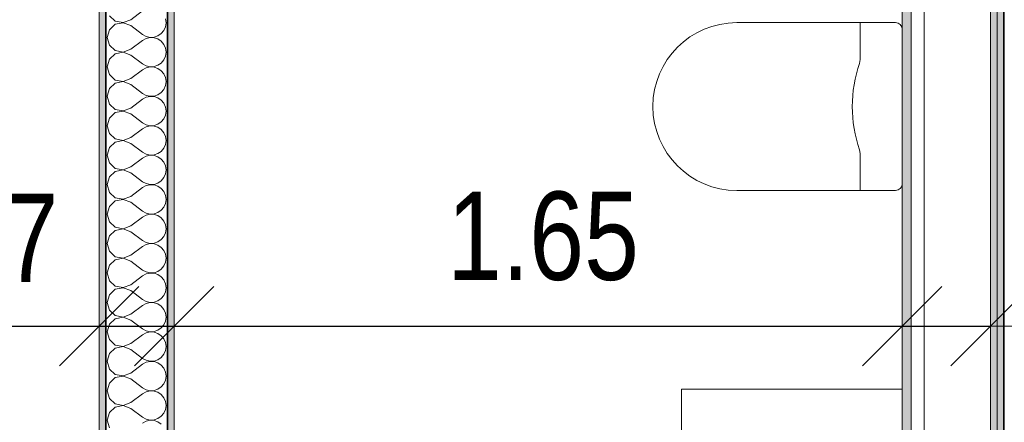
# Model space of a CAD drawing. Header units: centimetres. Extents: x -7.1 to 26.5, y -14.7 to 18.1.
# Tile 94 of 186: x 13.8 to 16, y 1.8 to 2.7. Entities that reach past the tile are written whole.
import ezdxf

# ---------------------------------------------------------------- set-up
doc = ezdxf.new("R2010")
doc.units = ezdxf.units.CM
doc.header["$LTSCALE"] = 10
doc.header["$PDMODE"] = 65
doc.linetypes.add('AUSGEZOGEN', pattern=[0])
for name, color, linetype in [('XR$1$015 Murs intérieurs', 7, 'Continuous'), ('XR$1$015 Murs intérieurs – Lignes de séparation des couches', 7, 'Continuous'), ('XR$1$065 Mobilier installé', 7, 'Continuous'), ('XR$1$080 Définition des locaux – Contour', 7, 'Continuous'), ('XR$2$105 Cotations100', 7, 'Continuous'), ('XR$3$015 Murs intérieurs – Hachures des composants', 7, 'Continuous')]:
    doc.layers.add(name, color=color, linetype=linetype)
doc.styles.add('ARIAL', font='arial.ttf')
doc.dimstyles.new('DIMSTYLE_3', dxfattribs={"dimtxt": 0.2, "dimasz": 0.3, "dimexe": 0, "dimexo": 0, "dimgap": 0.1, "dimtad": 2, "dimrnd": 0.005, "dimzin": 4, "dimdsep": 46, "dimtxsty": 'ARIAL', "dimblk1": 'ALL_ML_STRICH', "dimblk2": 'ALL_ML_STRICH', "dimsah": 1, "dimcen": 0, "dimclrd": 7, "dimclre": 7, "dimclrt": 7, "dimadec": 0, "dimazin": 0, "dimtfac": 1, "dimtdec": 0, "dimtix": 1, "dimtmove": 2, "dimatfit": 3, "dimfxl": 0, "dimtzin": 0, "dimlwd": 0, "dimlwe": 18, "dimarcsym": 0})
doc.dimstyles.new('DIMSTYLE_7', dxfattribs={"dimtxt": 0.2, "dimasz": 0.3, "dimexe": 0, "dimexo": 0, "dimgap": 0.1, "dimtad": 2, "dimdec": 1, "dimlfac": 100, "dimrnd": 0.5, "dimzin": 4, "dimdsep": 46, "dimtxsty": 'ARIAL', "dimblk1": 'ALL_ML_STRICH', "dimblk2": 'ALL_ML_STRICH', "dimsah": 1, "dimcen": 0, "dimclrd": 7, "dimclre": 7, "dimclrt": 7, "dimadec": 0, "dimazin": 0, "dimtfac": 1, "dimtdec": 0, "dimtix": 1, "dimtmove": 2, "dimatfit": 3, "dimfxl": 0, "dimtvp": 1.2, "dimtzin": 0, "dimlwd": 0, "dimlwe": 18, "dimarcsym": 0})

# ---------------------------------------------------------------- blocks, each defined once
blk = doc.blocks.new('COMPLEXOBJECT_17')
at = {"layer": 'XR$1$065 Mobilier installé', "color": 8, "linetype": 'AUSGEZOGEN', "lineweight": 13, "transparency": 33554687}
for p, q in [((15.6767, 2.7335), (15.3968, 2.7335)), ((15.7568, 2.7335), (15.6767, 2.7335)), ((15.7718, 2.3685), (15.7718, 2.7185))]:
    blk.add_line(p, q, dxfattribs=at)
blk.add_lwpolyline([(15.3968, 2.3535), (15.6767, 2.3535), (15.7568, 2.3535)], dxfattribs=at)
for centre, radius, start, end in [((15.3968, 2.5435), 0.19, 90, 270), ((15.7568, 2.7185), 0.015, 0, 90), ((15.7568, 2.3685), 0.015, 270, 0)]:
    blk.add_arc(centre, radius, start, end, dxfattribs=at)
blk = doc.blocks.new('ALL_ML_STRICH')
at = {"color": 0, "linetype": 'ByBlock', "lineweight": -2}
for p, q in [((0, -0.5), (0, 0.5)), ((-0.3, -0.3), (0.3, 0.3)), ((-1, 0), (0.5, 0))]:
    blk.add_line(p, q, dxfattribs=at)
blk = doc.blocks.new('*D161')
at = {"layer": 'DEFPOINTS', "color": 7, "linetype": 'AUSGEZOGEN', "lineweight": 18, "transparency": 16777216}
for p in [(8.9318, 2.1111), (8.9318, 2.0461), (13.9518, 1.9811)]:
    blk.add_point(p, dxfattribs=at)
at = {"layer": 'XR$2$105 Cotations100', "color": 7, "linetype": 'AUSGEZOGEN', "lineweight": -2, "transparency": 16777216}
for p, q in [((8.9318, 2.0461), (8.9318, 2.0461)), ((8.9318, 2.0461), (13.9518, 2.0461)), ((13.9518, 2.0461), (13.9518, 2.0461))]:
    blk.add_line(p, q, dxfattribs=at)
at = {"layer": 'XR$2$105 Cotations100', "color": 7, "linetype": 'AUSGEZOGEN', "lineweight": 18, "transparency": 16777216, "xscale": 0.3, "yscale": 0.3, "zscale": 0.3, "rotation": 180}
blk.add_blockref('ALL_ML_STRICH', (8.9318, 2.0461), dxfattribs=at)
at = {"layer": 'XR$2$105 Cotations100', "color": 7, "linetype": 'AUSGEZOGEN', "lineweight": 18, "transparency": 16777216, "xscale": 0.3, "yscale": 0.3, "zscale": 0.3}
blk.add_blockref('ALL_ML_STRICH', (13.9518, 2.0461), dxfattribs=at)
at = {"layer": 'XR$2$105 Cotations100', "color": 7, "linetype": 'AUSGEZOGEN', "lineweight": 18, "transparency": 16777216, "insert": (11.4541, 2.2495), "char_height": 0.2, "width": 0.64, "attachment_point": 5, "style": 'ARIAL'}
blk.add_mtext('\\W0.80;\\A1;{\\A1;{5.02\\H0.132000;\\S^ ;}}', dxfattribs=at)
blk = doc.blocks.new('*D162')
at = {"layer": 'DEFPOINTS', "color": 7, "linetype": 'AUSGEZOGEN', "lineweight": 18, "transparency": 16777216}
for p in [(13.9518, 2.0461), (14.1218, 2.0461), (13.9518, 1.9811)]:
    blk.add_point(p, dxfattribs=at)
at = {"layer": 'XR$2$105 Cotations100', "color": 7, "linetype": 'AUSGEZOGEN', "lineweight": -2, "transparency": 16777216}
for p, q in [((13.9518, 2.0461), (13.9518, 2.0461)), ((13.9518, 2.0461), (14.1218, 2.0461)), ((14.1218, 2.0461), (14.1218, 2.0461))]:
    blk.add_line(p, q, dxfattribs=at)
at = {"layer": 'XR$2$105 Cotations100', "color": 7, "linetype": 'AUSGEZOGEN', "lineweight": 18, "transparency": 16777216, "xscale": 0.3, "yscale": 0.3, "zscale": 0.3, "rotation": 180}
blk.add_blockref('ALL_ML_STRICH', (13.9518, 2.0461), dxfattribs=at)
at = {"layer": 'XR$2$105 Cotations100', "color": 7, "linetype": 'AUSGEZOGEN', "lineweight": 18, "transparency": 16777216, "xscale": 0.3, "yscale": 0.3, "zscale": 0.3}
blk.add_blockref('ALL_ML_STRICH', (14.1218, 2.0461), dxfattribs=at)
at = {"layer": 'XR$2$105 Cotations100', "color": 7, "linetype": 'AUSGEZOGEN', "lineweight": 18, "transparency": 16777216, "insert": (13.7353, 2.2461), "char_height": 0.2, "width": 0.64, "attachment_point": 5, "style": 'ARIAL'}
blk.add_mtext('\\W0.80;\\A1;{\\A1;{17\\H0.132000;\\S^ ;}}', dxfattribs=at)
blk = doc.blocks.new('*D163')
at = {"layer": 'DEFPOINTS', "color": 7, "linetype": 'AUSGEZOGEN', "lineweight": 18, "transparency": 16777216}
for p in [(14.1218, 2.0461), (14.1218, 2.0461), (15.7718, 2.0461)]:
    blk.add_point(p, dxfattribs=at)
at = {"layer": 'XR$2$105 Cotations100', "color": 7, "linetype": 'AUSGEZOGEN', "lineweight": -2, "transparency": 16777216}
for p, q in [((14.1218, 2.0461), (14.1218, 2.0461)), ((14.1218, 2.0461), (15.7718, 2.0461)), ((15.7718, 2.0461), (15.7718, 2.0461))]:
    blk.add_line(p, q, dxfattribs=at)
at = {"layer": 'XR$2$105 Cotations100', "color": 7, "linetype": 'AUSGEZOGEN', "lineweight": 18, "transparency": 16777216, "xscale": 0.3, "yscale": 0.3, "zscale": 0.3, "rotation": 180}
blk.add_blockref('ALL_ML_STRICH', (14.1218, 2.0461), dxfattribs=at)
at = {"layer": 'XR$2$105 Cotations100', "color": 7, "linetype": 'AUSGEZOGEN', "lineweight": 18, "transparency": 16777216, "xscale": 0.3, "yscale": 0.3, "zscale": 0.3}
blk.add_blockref('ALL_ML_STRICH', (15.7718, 2.0461), dxfattribs=at)
at = {"layer": 'XR$2$105 Cotations100', "color": 7, "linetype": 'AUSGEZOGEN', "lineweight": 18, "transparency": 16777216, "insert": (14.9577, 2.2495), "char_height": 0.2, "width": 0.64, "attachment_point": 5, "style": 'ARIAL'}
blk.add_mtext('\\W0.80;\\A1;{\\A1;{1.65\\H0.132000;\\S^ ;}}', dxfattribs=at)
blk = doc.blocks.new('*D164')
at = {"layer": 'DEFPOINTS', "color": 7, "linetype": 'AUSGEZOGEN', "lineweight": 18, "transparency": 16777216}
for p in [(15.7718, 2.0461), (15.7718, 2.0461), (15.9718, 2.0461)]:
    blk.add_point(p, dxfattribs=at)
at = {"layer": 'XR$2$105 Cotations100', "color": 7, "linetype": 'AUSGEZOGEN', "lineweight": -2, "transparency": 16777216}
for p, q in [((15.7718, 2.0461), (15.7718, 2.0461)), ((15.7718, 2.0461), (15.9718, 2.0461)), ((15.9718, 2.0461), (15.9718, 2.0461))]:
    blk.add_line(p, q, dxfattribs=at)
at = {"layer": 'XR$2$105 Cotations100', "color": 7, "linetype": 'AUSGEZOGEN', "lineweight": 18, "transparency": 16777216, "xscale": 0.3, "yscale": 0.3, "zscale": 0.3, "rotation": 180}
blk.add_blockref('ALL_ML_STRICH', (15.7718, 2.0461), dxfattribs=at)
at = {"layer": 'XR$2$105 Cotations100', "color": 7, "linetype": 'AUSGEZOGEN', "lineweight": 18, "transparency": 16777216, "xscale": 0.3, "yscale": 0.3, "zscale": 0.3}
blk.add_blockref('ALL_ML_STRICH', (15.9718, 2.0461), dxfattribs=at)
at = {"layer": 'XR$2$105 Cotations100', "color": 7, "linetype": 'AUSGEZOGEN', "lineweight": 18, "transparency": 16777216, "insert": (16.1738, 2.2495), "char_height": 0.2, "width": 0.64, "attachment_point": 5, "style": 'ARIAL'}
blk.add_mtext('\\W0.80;\\A1;{\\A1;{20\\H0.132000;\\S^ ;}}', dxfattribs=at)
blk = doc.blocks.new('COMPLEXOBJECT_190')
at = {"layer": 'XR$3$015 Murs intérieurs – Hachures des composants', "color": 8, "linetype": 'AUSGEZOGEN', "lineweight": 13, "transparency": 33554687}
for p, q in [((13.9751, 2.7491), (13.9885, 2.7369)), ((14.0234, 2.74), (14.0501, 2.76)), ((13.9885, 2.7298), (13.9751, 2.7175)), ((13.9885, 2.7369), (14.0064, 2.7335)), ((14.0064, 2.7332), (13.9885, 2.7298)), ((14.0064, 2.7335), (14.0234, 2.74)), ((14.0234, 2.7267), (14.0064, 2.7332)), ((14.0234, 2.7267), (14.0501, 2.7067)), ((14.0985, 2.7158), (14.1022, 2.7242)), ((14.1034, 2.7333), (14.1022, 2.7424)), ((14.1022, 2.7242), (14.1034, 2.7333)), ((13.9751, 2.7175), (13.9701, 2.7)), ((14.0501, 2.7067), (14.0581, 2.7022)), ((14.0581, 2.7022), (14.0671, 2.7001)), ((14.0671, 2.7001), (14.0763, 2.7006)), ((14.0763, 2.7006), (14.085, 2.7035)), ((14.085, 2.7035), (14.0926, 2.7087)), ((14.0926, 2.7087), (14.0985, 2.7158)), ((13.9701, 2.7), (13.9751, 2.6825)), ((13.9751, 2.6825), (13.9885, 2.6702)), ((14.0234, 2.6733), (14.0501, 2.6933)), ((14.0581, 2.6978), (14.0501, 2.6933)), ((14.0671, 2.6999), (14.0581, 2.6978)), ((14.0763, 2.6994), (14.0671, 2.6999)), ((14.085, 2.6965), (14.0763, 2.6994)), ((14.0926, 2.6913), (14.085, 2.6965)), ((14.0985, 2.6842), (14.0926, 2.6913)), ((14.1022, 2.6758), (14.0985, 2.6842)), ((13.9885, 2.6631), (13.9751, 2.6509)), ((13.9885, 2.6702), (14.0064, 2.6668)), ((14.0064, 2.6665), (13.9885, 2.6631)), ((14.0064, 2.6668), (14.0234, 2.6733)), ((14.0234, 2.66), (14.0064, 2.6665)), ((14.0234, 2.66), (14.0501, 2.64)), ((14.0985, 2.6491), (14.1022, 2.6576)), ((14.1034, 2.6667), (14.1022, 2.6758)), ((14.1022, 2.6576), (14.1034, 2.6667)), ((13.9751, 2.6509), (13.9701, 2.6333)), ((13.9701, 2.6333), (13.9751, 2.6158)), ((14.0501, 2.64), (14.0581, 2.6355)), ((14.0581, 2.6355), (14.0671, 2.6335)), ((14.0671, 2.6332), (14.0581, 2.6311)), ((14.0671, 2.6335), (14.0763, 2.6339)), ((14.0763, 2.6328), (14.0671, 2.6332)), ((14.0763, 2.6339), (14.085, 2.6369)), ((14.085, 2.6369), (14.0926, 2.6421)), ((14.0926, 2.6421), (14.0985, 2.6491)), ((13.9751, 2.6158), (13.9885, 2.6035)), ((14.0234, 2.6067), (14.0501, 2.6267)), ((14.0581, 2.6311), (14.0501, 2.6267)), ((14.085, 2.6298), (14.0763, 2.6328)), ((14.0926, 2.6246), (14.085, 2.6298)), ((14.0985, 2.6175), (14.0926, 2.6246)), ((14.1022, 2.6091), (14.0985, 2.6175)), ((13.9885, 2.5965), (13.9751, 2.5842)), ((13.9885, 2.6035), (14.0064, 2.6001)), ((14.0064, 2.5999), (13.9885, 2.5965)), ((14.0064, 2.6001), (14.0234, 2.6067)), ((14.0234, 2.5933), (14.0064, 2.5999)), ((14.0234, 2.5933), (14.0501, 2.5733)), ((14.0985, 2.5825), (14.1022, 2.5909)), ((14.1034, 2.6), (14.1022, 2.6091)), ((14.1022, 2.5909), (14.1034, 2.6)), ((13.9751, 2.5842), (13.9701, 2.5667)), ((13.9701, 2.5667), (13.9751, 2.5491)), ((14.0501, 2.5733), (14.0581, 2.5689)), ((14.0581, 2.5689), (14.0671, 2.5668)), ((14.0671, 2.5665), (14.0581, 2.5645)), ((14.0671, 2.5668), (14.0763, 2.5672)), ((14.0763, 2.5661), (14.0671, 2.5665)), ((14.0763, 2.5672), (14.085, 2.5702)), ((14.085, 2.5702), (14.0926, 2.5754)), ((14.0926, 2.5754), (14.0985, 2.5825)), ((13.9751, 2.5491), (13.9885, 2.5369)), ((14.0234, 2.54), (14.0501, 2.56)), ((14.0581, 2.5645), (14.0501, 2.56)), ((14.085, 2.5631), (14.0763, 2.5661)), ((14.0926, 2.5579), (14.085, 2.5631)), ((14.0985, 2.5509), (14.0926, 2.5579)), ((14.1022, 2.5424), (14.0985, 2.5509)), ((13.9885, 2.5298), (13.9751, 2.5175)), ((13.9885, 2.5369), (14.0064, 2.5335)), ((14.0064, 2.5332), (13.9885, 2.5298)), ((14.0064, 2.5335), (14.0234, 2.54)), ((14.0234, 2.5267), (14.0064, 2.5332)), ((14.0234, 2.5267), (14.0501, 2.5067)), ((14.0985, 2.5158), (14.1022, 2.5242)), ((14.1034, 2.5333), (14.1022, 2.5424)), ((14.1022, 2.5242), (14.1034, 2.5333)), ((13.9751, 2.5175), (13.9701, 2.5)), ((13.9701, 2.5), (13.9751, 2.4825)), ((14.0501, 2.5067), (14.0581, 2.5022)), ((14.0581, 2.5022), (14.0671, 2.5001)), ((14.0671, 2.4999), (14.0581, 2.4978)), ((14.0671, 2.5001), (14.0763, 2.5006)), ((14.0763, 2.4994), (14.0671, 2.4999)), ((14.0763, 2.5006), (14.085, 2.5035)), ((14.085, 2.4965), (14.0763, 2.4994)), ((14.085, 2.5035), (14.0926, 2.5087)), ((14.0926, 2.5087), (14.0985, 2.5158)), ((13.9751, 2.4825), (13.9885, 2.4702)), ((14.0234, 2.4733), (14.0501, 2.4933)), ((14.0581, 2.4978), (14.0501, 2.4933)), ((14.0926, 2.4913), (14.085, 2.4965)), ((14.0985, 2.4842), (14.0926, 2.4913)), ((14.1022, 2.4758), (14.0985, 2.4842)), ((13.9885, 2.4631), (13.9751, 2.4509)), ((13.9885, 2.4702), (14.0064, 2.4668)), ((14.0064, 2.4665), (13.9885, 2.4631)), ((14.0064, 2.4668), (14.0234, 2.4733)), ((14.0234, 2.46), (14.0064, 2.4665)), ((14.0234, 2.46), (14.0501, 2.44)), ((14.0985, 2.4491), (14.1022, 2.4576)), ((14.1034, 2.4667), (14.1022, 2.4758)), ((14.1022, 2.4576), (14.1034, 2.4667)), ((13.9751, 2.4509), (13.9701, 2.4333)), ((13.9701, 2.4333), (13.9751, 2.4158)), ((14.0501, 2.44), (14.0581, 2.4355)), ((14.0581, 2.4355), (14.0671, 2.4335)), ((14.0671, 2.4332), (14.0581, 2.4311)), ((14.0671, 2.4335), (14.0763, 2.4339)), ((14.0763, 2.4328), (14.0671, 2.4332)), ((14.0763, 2.4339), (14.085, 2.4369)), ((14.085, 2.4298), (14.0763, 2.4328)), ((14.085, 2.4369), (14.0926, 2.4421)), ((14.0926, 2.4421), (14.0985, 2.4491)), ((13.9751, 2.4158), (13.9885, 2.4035)), ((14.0234, 2.4067), (14.0501, 2.4267)), ((14.0581, 2.4311), (14.0501, 2.4267)), ((14.0926, 2.4246), (14.085, 2.4298)), ((14.0985, 2.4175), (14.0926, 2.4246)), ((14.1022, 2.4091), (14.0985, 2.4175)), ((13.9885, 2.3965), (13.9751, 2.3842)), ((13.9885, 2.4035), (14.0064, 2.4001)), ((14.0064, 2.3999), (13.9885, 2.3965)), ((14.0064, 2.4001), (14.0234, 2.4067)), ((14.0234, 2.3933), (14.0064, 2.3999)), ((14.0234, 2.3933), (14.0501, 2.3733)), ((14.0985, 2.3825), (14.1022, 2.3909)), ((14.1034, 2.4), (14.1022, 2.4091)), ((14.1022, 2.3909), (14.1034, 2.4)), ((13.9751, 2.3842), (13.9701, 2.3667)), ((13.9701, 2.3667), (13.9751, 2.3491)), ((14.0501, 2.3733), (14.0581, 2.3689)), ((14.0581, 2.3689), (14.0671, 2.3668)), ((14.0671, 2.3665), (14.0581, 2.3645)), ((14.0671, 2.3668), (14.0763, 2.3672)), ((14.0763, 2.3661), (14.0671, 2.3665)), ((14.0763, 2.3672), (14.085, 2.3702)), ((14.085, 2.3631), (14.0763, 2.3661)), ((14.085, 2.3702), (14.0926, 2.3754)), ((14.0926, 2.3754), (14.0985, 2.3825)), ((13.9751, 2.3491), (13.9885, 2.3369)), ((14.0234, 2.34), (14.0501, 2.36)), ((14.0581, 2.3645), (14.0501, 2.36)), ((14.0926, 2.3579), (14.085, 2.3631)), ((14.0985, 2.3509), (14.0926, 2.3579)), ((14.1022, 2.3424), (14.0985, 2.3509)), ((13.9885, 2.3298), (13.9751, 2.3175)), ((13.9885, 2.3369), (14.0064, 2.3335)), ((14.0064, 2.3332), (13.9885, 2.3298)), ((14.0064, 2.3335), (14.0234, 2.34)), ((14.0234, 2.3267), (14.0064, 2.3332)), ((14.0234, 2.3267), (14.0501, 2.3067)), ((14.0985, 2.3158), (14.1022, 2.3242)), ((14.1034, 2.3333), (14.1022, 2.3424)), ((14.1022, 2.3242), (14.1034, 2.3333)), ((13.9751, 2.3175), (13.9701, 2.3)), ((13.9701, 2.3), (13.9751, 2.2825)), ((14.0501, 2.3067), (14.0581, 2.3022)), ((14.0581, 2.3022), (14.0671, 2.3001)), ((14.0671, 2.2999), (14.0581, 2.2978)), ((14.0671, 2.3001), (14.0763, 2.3006)), ((14.0763, 2.2994), (14.0671, 2.2999)), ((14.0763, 2.3006), (14.085, 2.3035)), ((14.085, 2.2965), (14.0763, 2.2994)), ((14.085, 2.3035), (14.0926, 2.3087)), ((14.0926, 2.3087), (14.0985, 2.3158)), ((13.9751, 2.2825), (13.9885, 2.2702)), ((14.0234, 2.2733), (14.0501, 2.2933)), ((14.0581, 2.2978), (14.0501, 2.2933)), ((14.0926, 2.2913), (14.085, 2.2965)), ((14.0985, 2.2842), (14.0926, 2.2913)), ((14.1022, 2.2758), (14.0985, 2.2842)), ((13.9885, 2.2631), (13.9751, 2.2509)), ((13.9885, 2.2702), (14.0064, 2.2668)), ((14.0064, 2.2665), (13.9885, 2.2631)), ((14.0064, 2.2668), (14.0234, 2.2733)), ((14.0234, 2.26), (14.0064, 2.2665)), ((14.0234, 2.26), (14.0501, 2.24)), ((14.0985, 2.2491), (14.1022, 2.2576)), ((14.1034, 2.2667), (14.1022, 2.2758)), ((14.1022, 2.2576), (14.1034, 2.2667)), ((13.9751, 2.2509), (13.9701, 2.2333)), ((13.9701, 2.2333), (13.9751, 2.2158)), ((14.0501, 2.24), (14.0581, 2.2355)), ((14.0581, 2.2355), (14.0671, 2.2335)), ((14.0671, 2.2332), (14.0581, 2.2311)), ((14.0671, 2.2335), (14.0763, 2.2339)), ((14.0763, 2.2328), (14.0671, 2.2332)), ((14.0763, 2.2339), (14.085, 2.2369)), ((14.085, 2.2298), (14.0763, 2.2328)), ((14.085, 2.2369), (14.0926, 2.2421)), ((14.0926, 2.2421), (14.0985, 2.2491)), ((13.9751, 2.2158), (13.9885, 2.2035)), ((14.0234, 2.2067), (14.0501, 2.2267)), ((14.0581, 2.2311), (14.0501, 2.2267)), ((14.0926, 2.2246), (14.085, 2.2298)), ((14.0985, 2.2175), (14.0926, 2.2246)), ((14.1022, 2.2091), (14.0985, 2.2175)), ((13.9885, 2.1965), (13.9751, 2.1842)), ((13.9885, 2.2035), (14.0064, 2.2001)), ((14.0064, 2.1999), (13.9885, 2.1965)), ((14.0064, 2.2001), (14.0234, 2.2067)), ((14.0234, 2.1933), (14.0064, 2.1999)), ((14.0234, 2.1933), (14.0501, 2.1733)), ((14.0985, 2.1825), (14.1022, 2.1909)), ((14.1034, 2.2), (14.1022, 2.2091)), ((14.1022, 2.1909), (14.1034, 2.2)), ((13.9751, 2.1842), (13.9701, 2.1667)), ((13.9701, 2.1667), (13.9751, 2.1491)), ((14.0501, 2.1733), (14.0581, 2.1689)), ((14.0581, 2.1689), (14.0671, 2.1668)), ((14.0671, 2.1665), (14.0581, 2.1645)), ((14.0671, 2.1668), (14.0763, 2.1672)), ((14.0763, 2.1661), (14.0671, 2.1665)), ((14.0763, 2.1672), (14.085, 2.1702)), ((14.085, 2.1631), (14.0763, 2.1661)), ((14.085, 2.1702), (14.0926, 2.1754)), ((14.0926, 2.1754), (14.0985, 2.1825)), ((13.9751, 2.1491), (13.9885, 2.1369)), ((14.0234, 2.14), (14.0501, 2.16)), ((14.0581, 2.1645), (14.0501, 2.16)), ((14.0926, 2.1579), (14.085, 2.1631)), ((14.0985, 2.1509), (14.0926, 2.1579)), ((14.1022, 2.1424), (14.0985, 2.1509)), ((14.1034, 2.1333), (14.1022, 2.1424)), ((13.9885, 2.1298), (13.9751, 2.1175)), ((13.9885, 2.1369), (14.0064, 2.1335)), ((14.0064, 2.1332), (13.9885, 2.1298)), ((14.0064, 2.1335), (14.0234, 2.14)), ((14.0234, 2.1267), (14.0064, 2.1332)), ((14.0234, 2.1267), (14.0501, 2.1067)), ((14.0985, 2.1158), (14.1022, 2.1242)), ((14.1022, 2.1242), (14.1034, 2.1333)), ((13.9751, 2.1175), (13.9701, 2.1)), ((13.9701, 2.1), (13.9751, 2.0825)), ((14.0501, 2.1067), (14.0581, 2.1022)), ((14.0581, 2.0978), (14.0501, 2.0933)), ((14.0581, 2.1022), (14.0671, 2.1001)), ((14.0671, 2.0999), (14.0581, 2.0978)), ((14.0671, 2.1001), (14.0763, 2.1006)), ((14.0763, 2.0994), (14.0671, 2.0999)), ((14.0763, 2.1006), (14.085, 2.1035)), ((14.085, 2.0965), (14.0763, 2.0994)), ((14.085, 2.1035), (14.0926, 2.1087)), ((14.0926, 2.1087), (14.0985, 2.1158)), ((13.9751, 2.0825), (13.9885, 2.0702)), ((14.0234, 2.0733), (14.0501, 2.0933)), ((14.0926, 2.0913), (14.085, 2.0965)), ((14.0985, 2.0842), (14.0926, 2.0913)), ((14.1022, 2.0758), (14.0985, 2.0842)), ((14.1034, 2.0667), (14.1022, 2.0758)), ((13.9885, 2.0631), (13.9751, 2.0509)), ((13.9885, 2.0702), (14.0064, 2.0668)), ((14.0064, 2.0665), (13.9885, 2.0631)), ((14.0064, 2.0668), (14.0234, 2.0733)), ((14.0234, 2.06), (14.0064, 2.0665)), ((14.0234, 2.06), (14.0501, 2.04)), ((14.0985, 2.0491), (14.1022, 2.0576)), ((14.1022, 2.0576), (14.1034, 2.0667)), ((13.9751, 2.0509), (13.9701, 2.0333)), ((13.9701, 2.0333), (13.9751, 2.0158)), ((14.0501, 2.04), (14.0581, 2.0355)), ((14.0581, 2.0311), (14.0501, 2.0267)), ((14.0581, 2.0355), (14.0671, 2.0335)), ((14.0671, 2.0332), (14.0581, 2.0311)), ((14.0671, 2.0335), (14.0763, 2.0339)), ((14.0763, 2.0328), (14.0671, 2.0332)), ((14.0763, 2.0339), (14.085, 2.0369)), ((14.085, 2.0298), (14.0763, 2.0328)), ((14.085, 2.0369), (14.0926, 2.0421)), ((14.0926, 2.0421), (14.0985, 2.0491)), ((13.9751, 2.0158), (13.9885, 2.0035)), ((14.0234, 2.0067), (14.0501, 2.0267)), ((14.0926, 2.0246), (14.085, 2.0298)), ((14.0985, 2.0175), (14.0926, 2.0246)), ((14.1022, 2.0091), (14.0985, 2.0175)), ((14.1034, 2), (14.1022, 2.0091)), ((13.9885, 1.9965), (13.9751, 1.9842)), ((13.9885, 2.0035), (14.0064, 2.0001)), ((14.0064, 1.9999), (13.9885, 1.9965)), ((14.0064, 2.0001), (14.0234, 2.0067)), ((14.0234, 1.9933), (14.0064, 1.9999)), ((14.0234, 1.9933), (14.0501, 1.9733)), ((14.0985, 1.9825), (14.1022, 1.9909)), ((14.1022, 1.9909), (14.1034, 2)), ((13.9751, 1.9842), (13.9701, 1.9667)), ((13.9701, 1.9667), (13.9751, 1.9491)), ((14.0501, 1.9733), (14.0581, 1.9689)), ((14.0581, 1.9645), (14.0501, 1.96)), ((14.0581, 1.9689), (14.0671, 1.9668)), ((14.0671, 1.9665), (14.0581, 1.9645)), ((14.0671, 1.9668), (14.0763, 1.9672)), ((14.0763, 1.9661), (14.0671, 1.9665)), ((14.0763, 1.9672), (14.085, 1.9702)), ((14.085, 1.9631), (14.0763, 1.9661)), ((14.085, 1.9702), (14.0926, 1.9754)), ((14.0926, 1.9754), (14.0985, 1.9825)), ((13.9751, 1.9491), (13.9885, 1.9369)), ((14.0234, 1.94), (14.0501, 1.96)), ((14.0926, 1.9579), (14.085, 1.9631)), ((14.0985, 1.9509), (14.0926, 1.9579)), ((14.1022, 1.9424), (14.0985, 1.9509)), ((14.1034, 1.9333), (14.1022, 1.9424)), ((13.9885, 1.9298), (13.9751, 1.9175)), ((13.9885, 1.9369), (14.0064, 1.9335)), ((14.0064, 1.9332), (13.9885, 1.9298)), ((14.0064, 1.9335), (14.0234, 1.94)), ((14.0234, 1.9267), (14.0064, 1.9332)), ((14.0234, 1.9267), (14.0501, 1.9067)), ((14.0985, 1.9158), (14.1022, 1.9242)), ((14.1022, 1.9242), (14.1034, 1.9333)), ((13.9751, 1.9175), (13.9701, 1.9)), ((13.9701, 1.9), (13.9751, 1.8825)), ((14.0501, 1.9067), (14.0581, 1.9022)), ((14.0581, 1.8978), (14.0501, 1.8933)), ((14.0581, 1.9022), (14.0671, 1.9001)), ((14.0671, 1.8999), (14.0581, 1.8978)), ((14.0671, 1.9001), (14.0763, 1.9006)), ((14.0763, 1.8994), (14.0671, 1.8999)), ((14.0763, 1.9006), (14.085, 1.9035)), ((14.085, 1.8965), (14.0763, 1.8994)), ((14.085, 1.9035), (14.0926, 1.9087)), ((14.0926, 1.9087), (14.0985, 1.9158)), ((13.9751, 1.8825), (13.9885, 1.8702)), ((14.0234, 1.8733), (14.0501, 1.8933)), ((14.0926, 1.8913), (14.085, 1.8965)), ((14.0985, 1.8842), (14.0926, 1.8913)), ((14.1022, 1.8758), (14.0985, 1.8842)), ((14.1034, 1.8667), (14.1022, 1.8758)), ((13.9885, 1.8631), (13.9751, 1.8509)), ((13.9885, 1.8702), (14.0064, 1.8668)), ((14.0064, 1.8665), (13.9885, 1.8631)), ((14.0064, 1.8668), (14.0234, 1.8733)), ((14.0234, 1.86), (14.0064, 1.8665)), ((14.0234, 1.86), (14.0501, 1.84)), ((14.0985, 1.8491), (14.1022, 1.8576)), ((14.1022, 1.8576), (14.1034, 1.8667)), ((13.9751, 1.8509), (13.9701, 1.8333)), ((13.9701, 1.8333), (13.9751, 1.8158)), ((14.0501, 1.84), (14.0581, 1.8355)), ((14.0581, 1.8311), (14.0501, 1.8267)), ((14.0581, 1.8355), (14.0671, 1.8335)), ((14.0671, 1.8332), (14.0581, 1.8311)), ((14.0671, 1.8335), (14.0763, 1.8339)), ((14.0763, 1.8328), (14.0671, 1.8332)), ((14.0763, 1.8339), (14.085, 1.8369)), ((14.085, 1.8298), (14.0763, 1.8328)), ((14.085, 1.8369), (14.0926, 1.8421)), ((14.0926, 1.8246), (14.085, 1.8298)), ((14.0926, 1.8421), (14.0985, 1.8491))]:
    blk.add_line(p, q, dxfattribs=at)

msp = doc.modelspace()

# ---------------------------------------------------------------- hatches: boundary and pattern name
at = {"layer": 'XR$3$015 Murs intérieurs – Hachures des composants', "linetype": 'AUSGEZOGEN', "lineweight": 13, "true_color": 0x202020, "transparency": 33554687}
for points in [[(15.9868, 5.9035), (15.9868, -3.6465), (16.0018, -3.6465), (16.0018, 5.9035)], [(15.9718, 5.8885), (15.9718, -3.6465), (15.9868, -3.6465), (15.9868, 5.8885)], [(13.9518, 1.6635), (13.9668, 1.6635), (13.9668, 4.2035), (13.9518, 4.2035)], [(14.1068, 1.6635), (14.1218, 1.6635), (14.1218, 3.9335), (14.1068, 3.9335)]]:
    msp.add_hatch(color=250, dxfattribs=at).paths.add_polyline_path(points)
at = {"layer": 'XR$3$015 Murs intérieurs – Hachures des composants', "linetype": 'AUSGEZOGEN', "lineweight": 13, "true_color": 0xcaddfb, "transparency": 33554687}
msp.add_hatch(color=254, dxfattribs=at).paths.add_polyline_path([(15.7918, 0.5735), (15.7918, 3.9335), (15.7718, 3.9335), (15.7718, 0.5735)])

# ---------------------------------------------------------------- linework, layer by layer
at = {"layer": 'XR$1$015 Murs intérieurs', "color": 7, "linetype": 'AUSGEZOGEN', "lineweight": 18, "transparency": 33554687}
for p, q in [((15.9718, 5.8885), (15.9718, -3.6465)), ((13.9518, 4.2035), (13.9518, 1.6635)), ((14.1218, 1.6635), (14.1218, 3.9335)), ((15.7718, 3.9335), (15.7718, 0.5735)), ((15.9718, 0.5735), (15.9718, 3.9335))]:
    msp.add_line(p, q, dxfattribs=at)
at = {"layer": 'XR$1$015 Murs intérieurs – Lignes de séparation des couches', "color": 7, "linetype": 'AUSGEZOGEN', "lineweight": 18, "transparency": 33554687}
for p, q in [((15.9868, 5.9035), (15.9868, -3.6465)), ((15.7918, 0.5735), (15.7918, 3.9335)), ((15.8218, 0.5735), (15.8218, 3.9335))]:
    msp.add_line(p, q, dxfattribs=at)
at = {"layer": 'XR$1$015 Murs intérieurs – Lignes de séparation des couches', "color": 7, "linetype": 'AUSGEZOGEN', "lineweight": 35, "transparency": 33554687}
for p, q in [((16.0018, 5.9035), (16.0018, -3.6465)), ((13.9668, 3.9485), (13.9668, 1.6635)), ((14.1068, 3.9335), (14.1068, 1.6635))]:
    msp.add_line(p, q, dxfattribs=at)
at = {"layer": 'XR$1$065 Mobilier installé', "color": 8, "linetype": 'AUSGEZOGEN', "lineweight": 13, "transparency": 33554687}
for p, q in [((15.6767, 2.7335), (15.6767, 2.6501)), ((15.6767, 2.6501), (15.6753, 2.6413)), ((15.6767, 2.4369), (15.6753, 2.4457)), ((15.6767, 2.3535), (15.6767, 2.4369)), ((15.2718, 1.9035), (15.2718, 0.7035)), ((15.2718, 1.9035), (15.7718, 1.9035)), ((15.7718, 1.9035), (15.7718, 0.7035))]:
    msp.add_line(p, q, dxfattribs=at)
msp.add_arc((15.9564, 2.5435), 0.2977, 160.8176, 199.1824, dxfattribs=at)
at = {"layer": 'XR$1$080 Définition des locaux – Contour', "color": 8, "linetype": 'AUSGEZOGEN', "lineweight": 13, "transparency": 33554687}
for points in [[(12.2018, 5.8885), (8.9318, 5.8885), (8.9318, -3.6444), (12.7518, -3.6444), (12.7518, 0.5735), (13.9518, 0.5735), (13.9518, 5.8885), (12.2018, 5.8885)], [(14.1218, 3.9335), (14.1218, 0.5685), (15.7718, 0.5735), (15.7718, 2.9935), (15.7718, 3.0135), (15.7718, 3.9335), (14.1218, 3.9335)]]:
    msp.add_lwpolyline(points, close=True, dxfattribs=at)

# ---------------------------------------------------------------- block references
at = {"layer": 'XR$1$065 Mobilier installé', "color": 8, "linetype": 'AUSGEZOGEN', "lineweight": 13, "transparency": 33554687}
msp.add_blockref('COMPLEXOBJECT_17', (0, 0), dxfattribs=at)
at = {"layer": 'XR$3$015 Murs intérieurs – Hachures des composants', "color": 8, "linetype": 'AUSGEZOGEN', "lineweight": 13, "transparency": 33554687}
msp.add_blockref('COMPLEXOBJECT_190', (0, 0), dxfattribs=at)

# ---------------------------------------------------------------- dimensions: what is measured, and where the dimension line sits
at = {"layer": 'XR$2$105 Cotations100', "color": 7, "linetype": 'AUSGEZOGEN', "lineweight": 18, "transparency": 33554687}
for base, p1, p2, dimstyle, picture, middle in [((13.9518, 2.0461), (8.9318, 2.0461), (13.9518, 2.0461), 'DIMSTYLE_3', '*D161', (11.4541, 2.2495)), ((14.1218, 2.0461), (13.9518, 2.0461), (14.1218, 2.0461), 'DIMSTYLE_7', '*D162', (13.7353, 2.2461)), ((15.7718, 2.0461), (14.1218, 2.0461), (15.7718, 2.0461), 'DIMSTYLE_3', '*D163', (14.9577, 2.2495)), ((15.9718, 2.0461), (15.7718, 2.0461), (15.9718, 2.0461), 'DIMSTYLE_7', '*D164', (16.1738, 2.2495))]:
    dim = msp.add_linear_dim(base=base, p1=p1, p2=p2, dimstyle=dimstyle, override={"dimpost": '<>', "dimclrd": 7, "dimclre": 7, "dimclrt": 7, "dimlwd": 0, "dimlwe": 18}, dxfattribs=at)
    dim.commit()
    dim.dimension.update_dxf_attribs({"geometry": picture, "text_midpoint": middle, "dimtype": 160})

doc.saveas('drawing.dxf')
